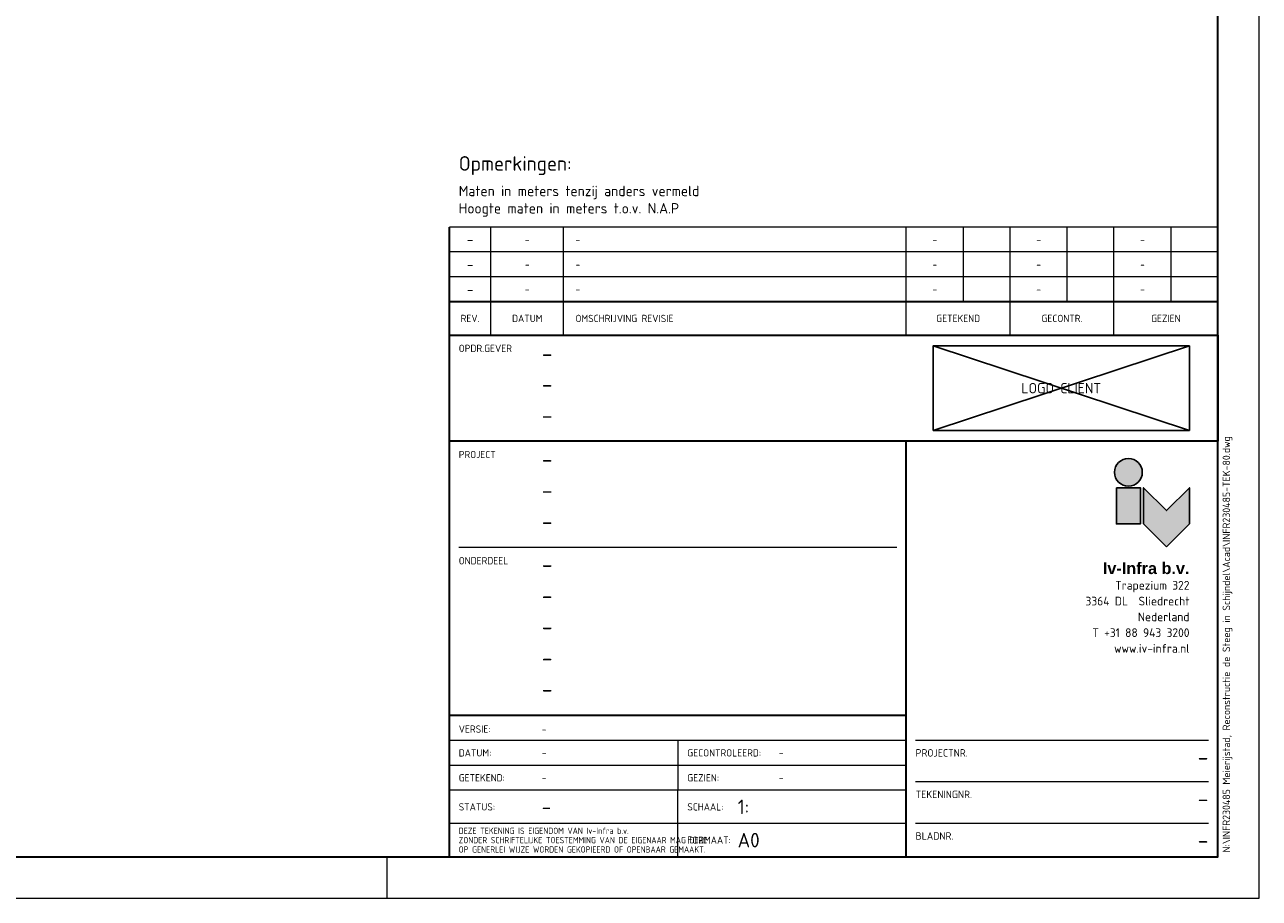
# Paper-space layout 'A0' of a CAD drawing. Header units: metres. Extents: x 0 to 1189, y 0 to 841.
# Tile 2 of 3: x 892 to 1189, y 0 to 210. Entities that reach past the tile are written whole.
import ezdxf
from ezdxf.enums import TextEntityAlignment as Align

# ---------------------------------------------------------------- set-up
doc = ezdxf.new("R2010")
doc.units = ezdxf.units.M
doc.layers.get('0').update_dxf_attribs({"color": 151})
doc.layers.get('Defpoints').update_dxf_attribs({"color": 171})
for name, color, linetype, lineweight in [('X-XX-AL-T25', 7, 'Continuous', 25), ('X-XX-AL-T35', 7, 'Continuous', 35), ('X-XX-AL-TEKENBLAD_KADER-G', 7, 'Continuous', 25), ('X-XX-AL-TEKENBLAD_TITELBLOK-S-1', 7, 'Continuous', 25), ('X-XX-AL-TEKENBLAD_WIJZIGINGSBLOK-S-1', 7, 'Continuous', 25)]:
    doc.layers.add(name, color=color, linetype=linetype, lineweight=lineweight)
doc.layers.add('X-XX-AL-TEKENBLAD_TITELBLOK_BEDRIJFSLOGO-S-1', color=7, linetype='Continuous')
doc.styles.add('Iv-Tekeninghoofd-2', font='arialbd.ttf', dxfattribs={"height": 2.8})
doc.styles.add('NLCS-ISO', font='NLCS-ISO.TTF')

# ---------------------------------------------------------------- blocks, each defined once
blk = doc.blocks.new('Iv-Revisieblok_voettekst_V2.8')
at = {"linetype": 'Continuous', "lineweight": 35}
for p in [(185, 8), (0, 0)]:
    blk.add_line(p, (0, 8), dxfattribs=at)
at = {"linetype": 'Continuous', "lineweight": 18}
for p, q in [((10, 0), (10, 8)), ((27.5, 0), (27.5, 8)), ((110, 0), (110, 8)), ((135, 0), (135, 8)), ((160, 0), (160, 8))]:
    blk.add_line(p, q, dxfattribs=at)
at = {"linetype": 'Continuous', "lineweight": 35}
blk.add_lwpolyline([(0, 0), (185, 0)], dxfattribs=at)
at = {"linetype": 'Continuous', "lineweight": 25, "style": 'NLCS-ISO'}
for s, p in [('REV.', (5, 4)), ('DATUM', (18.75, 4))]:
    blk.add_text(s, height=1.75, dxfattribs=at).set_placement(p, align=Align.MIDDLE)
blk.add_text('OMSCHRIJVING REVISIE', height=1.75, dxfattribs=at).set_placement((30.36, 4), align=Align.MIDDLE_LEFT)
for s, p in [('GETEKEND', (122.5, 4)), ('GECONTR.', (147.5, 4)), ('GEZIEN', (172.5, 4))]:
    blk.add_text(s, height=1.75, dxfattribs=at).set_placement(p, align=Align.MIDDLE_CENTER)
blk = doc.blocks.new('Iv-Revisieblok_attributes_V2.8')
at = {"linetype": 'Continuous', "lineweight": 18}
for p, q in [((185, 6), (0, 6)), ((10, 0), (10, 6)), ((27.5, 0), (27.5, 6)), ((110, 0), (110, 6)), ((123.75, 0), (123.75, 6)), ((135, 0), (135, 6)), ((148.75, 0), (148.75, 6)), ((160, 0), (160, 6)), ((173.75, 0), (173.75, 6)), ((185, 0), (0, 0))]:
    blk.add_line(p, q, dxfattribs=at)
at = {"linetype": 'Continuous', "lineweight": 35}
blk.add_line((0, 0), (0, 6), dxfattribs=at)
at = {"linetype": 'Continuous', "lineweight": 25, "style": 'NLCS-ISO', "flags": 8}
blk.add_attdef('REV_NO', text='', height=2.5, dxfattribs=at).set_placement((5, 3), align=Align.MIDDLE_CENTER)
at = {"linetype": 'Continuous', "lineweight": 18, "style": 'NLCS-ISO', "flags": 8}
for tag, p in [('REV_DATE', (18.75, 3)), ('REV_DRAW', (116.875, 3)), ('REV_CHECKED', (141.875, 3)), ('REV_APPROVED', (166.875, 3))]:
    blk.add_attdef(tag, text='', height=1.8, dxfattribs=at).set_placement(p, align=Align.MIDDLE_CENTER)
blk.add_attdef('REV_DESCRIPTION', text='', height=1.8, dxfattribs=at).set_placement((30.364, 3), align=Align.MIDDLE_LEFT)
blk = doc.blocks.new('Iv-Border_A0')
at = {"lineweight": 18}
blk.add_line((-210, 0), (-210, 10), dxfattribs=at)
blk.add_lwpolyline([(-1189, 0), (0, 0), (0, 841), (-1189, 841)], close=True, dxfattribs=at)
at = {"lineweight": 35}
blk.add_lwpolyline([(-1179, 10), (-10, 10), (-10, 831), (-1179, 831)], close=True, dxfattribs=at)
blk = doc.blocks.new('*U49')
blk.add_blockref('Iv-Border_A0', (0, 0))
blk = doc.blocks.new('Iv-Logo-IV')
at = {"layer": 'X-XX-AL-TEKENBLAD_TITELBLOK_BEDRIJFSLOGO-S-1', "lineweight": 25, "true_color": 0x146852}
h = blk.add_hatch(color=126, dxfattribs=at)
edge = h.paths.add_edge_path()
edge.add_arc((-14.7, 12.4), 3.34, 0, 360)
for points in [[(-17.6, 8.7), (-17.6, 0), (-11.8, 0), (-11.8, 8.7)], [(-5.525, -5.525), (-11.05, 0), (-11.05, 8.7), (-5.525, 3.175), (0, 8.7), (0, 0)]]:
    blk.add_hatch(color=126, dxfattribs=at).paths.add_polyline_path(points)
at = {"layer": 'X-XX-AL-TEKENBLAD_TITELBLOK_BEDRIJFSLOGO-S-1', "color": 126, "lineweight": 25, "true_color": 0x146852}
for points in [[(-17.6, 8.7), (-17.6, 0), (-11.8, 0), (-11.8, 8.7)], [(-5.525, -5.525), (-11.05, 0), (-11.05, 8.7), (-5.525, 3.175), (0, 8.7), (0, 0)]]:
    blk.add_lwpolyline(points, close=True, dxfattribs=at)
blk.add_circle((-14.7, 12.4), 3.34, dxfattribs=at)
blk = doc.blocks.new('Addressblock_Iv-Infra SLI_V2.8')
at = {"linetype": 'Continuous', "lineweight": 25, "style": 'Iv-Tekeninghoofd-2'}
blk.add_text('Iv-Infra b.v.', height=2.8, dxfattribs=at).set_placement((0, 0), align=Align.RIGHT)
at = {"linetype": 'Continuous', "lineweight": 18, "style": 'NLCS-ISO'}
for s, p in [('Trapezium 322', (0, -3.75)), ('3364 DL  Sliedrecht', (0, -7.55)), ('Nederland', (0, -11.35)), ('T +31 88 943 3200', (0, -15.15)), ('www.iv-infra.nl', (0, -18.95))]:
    blk.add_text(s, height=2.1, dxfattribs=at).set_placement(p, align=Align.RIGHT)
blk = doc.blocks.new('Logoblok Iv-Infra SLI_A0_V2.8')
for name, p in [('Iv-Logo-IV', (-6.81, -19.88)), ('Addressblock_Iv-Infra SLI_V2.8', (-6.81, -31.97))]:
    blk.add_blockref(name, p)
blk = doc.blocks.new('*U55')
at = {"lineweight": 35}
for p, q in [((0, 100), (-185, 100)), ((-185, 0), (-185, 100)), ((-75, 0), (-75, 100)), ((-75, 34), (-185, 34))]:
    blk.add_line(p, q, dxfattribs=at)
at = {"lineweight": 18}
for p, q in [((-77.25, 74.44), (-182.75, 74.44)), ((-75, 28), (-185, 28)), ((-129.97, 28), (-129.97, 16)), ((-2.25, 28), (-72.75, 28)), ((-75, 22), (-185, 22)), ((-2.25, 18), (-72.75, 18)), ((-2.25, 18), (-72.75, 18)), ((-75, 16), (-185, 16)), ((-129.97, 0), (-129.97, 16)), ((-75, 8), (-185, 8)), ((-2.25, 8), (-72.75, 8))]:
    blk.add_line(p, q, dxfattribs=at)
blk.add_blockref('Logoblok Iv-Infra SLI_A0_V2.8', (0, 100))
at = {"lineweight": 18, "style": 'NLCS-ISO'}
for s, p in [('PROJECT', (-182.75, 95.93)), ('ONDERDEEL', (-182.75, 70.37))]:
    blk.add_text(s, height=1.75, dxfattribs=at).set_placement(p)
for s, height, p in [('VERSIE:', 1.75, (-182.75, 30.73)), ('DATUM:', 1.75, (-182.75, 25)), ('GECONTROLEERD:', 1.75, (-127.72, 25)), ('PROJECTNR.', 1.8, (-72.75, 25)), ('GETEKEND:', 1.75, (-182.75, 19)), ('GEZIEN:', 1.75, (-127.72, 19)), ('TEKENINGNR.', 1.8, (-72.75, 15)), ('STATUS:', 1.75, (-182.75, 12)), ('SCHAAL:', 1.75, (-127.72, 12)), ('FORMAAT:', 1.75, (-127.72, 4)), ('BLADNR.', 1.8, (-72.75, 5))]:
    blk.add_text(s, height=height, dxfattribs=at).set_placement(p, align=Align.MIDDLE_LEFT)
at = {"linetype": 'Continuous', "lineweight": 18, "style": 'NLCS-ISO', "width": 0.8}
blk.add_text('DEZE TEKENING IS EIGENDOM VAN Iv-Infra b.v.', height=1.5, dxfattribs=at).set_placement((-182.75, 5.5))
at = {"lineweight": 18, "style": 'NLCS-ISO', "width": 0.8}
for s, p in [('ZONDER SCHRIFTELIJKE TOESTEMMING VAN DE EIGENAAR MAG DEZE', (-182.75, 3.25)), ('OP GENERLEI WIJZE WORDEN GEKOPIEERD OF OPENBAAR GEMAAKT.', (-182.75, 1))]:
    blk.add_text(s, height=1.5, dxfattribs=at).set_placement(p)
at = {"lineweight": 18, "insert": (1.17, 1), "char_height": 1.8, "attachment_point": 1, "rotation": 90, "style": 'NLCS-ISO'}
blk.add_mtext_dynamic_manual_height_columns('N:\\\\INFR230485 Meierijstad, Reconstructie de Steeg in Schijndel\\\\Acad\\\\INFR230485-TEK-80.dwg', width=196.9063, gutter_width=9, heights=[0], dxfattribs=at)
at = {"lineweight": 50, "style": 'NLCS-ISO'}
for tag, p in [('PROJECT_1', (-162.77, 93.69)), ('PROJECT_2', (-162.77, 86.19)), ('PROJECT_3', (-162.77, 78.69)), ('SUBJECT_1', (-162.77, 68.37)), ('SUBJECT_2', (-162.77, 60.87)), ('SUBJECT_3', (-162.77, 53.37)), ('SUBJECT_4', (-162.77, 45.87)), ('SUBJECT_5', (-162.77, 38.37))]:
    blk.add_attdef(tag, p, '', height=4, dxfattribs=at)
at = {"lineweight": 18, "style": 'NLCS-ISO'}
for tag, p in [('DESCRIPTION_REV0', (-162.77, 30.66)), ('DRAWN_DATE', (-162.77, 25)), ('CHECKED_NAME', (-105.69, 25)), ('DRAWN_NAME', (-162.77, 19)), ('APPROVED_NAME', (-105.69, 19))]:
    blk.add_attdef(tag, text='', height=1.75, dxfattribs=at).set_placement(p, align=Align.MIDDLE_LEFT)
at = {"lineweight": 50, "style": 'NLCS-ISO'}
for tag, p in [('PROJECTNO_IV', (-2.25, 26)), ('DRAWING_NO', (-2.25, 16)), ('SHEET_NO', (-2.25, 6))]:
    blk.add_attdef(tag, text='', height=4, dxfattribs=at).set_placement(p, align=Align.TOP_RIGHT)
for tag, p in [('STATUS', (-162.77, 12)), ('SCALE', (-115.59, 12)), ('FORMAT', (-115.59, 4))]:
    blk.add_attdef(tag, text='', height=3.5, dxfattribs=at).set_placement(p, align=Align.MIDDLE_LEFT)
blk = doc.blocks.new('Opmerkingen')
at = {"layer": 'X-XX-AL-T25', "style": 'NLCS-ISO'}
for s, p in [('Maten in meters tenzij anders vermeld', (2.25, 6.67)), ('Hoogte maten in meters t.o.v. N.A.P', (2.25, 2.5))]:
    blk.add_text(s, height=2.5, dxfattribs=at).set_placement(p, align=Align.BOTTOM_LEFT)
at = {"layer": 'X-XX-AL-T35', "style": 'NLCS-ISO'}
blk.add_text('Opmerkingen:', height=3.5, dxfattribs=at).set_placement((2.25, 12.5), align=Align.BOTTOM_LEFT)
blk = doc.blocks.new('Iv-Logoblok-Opdrachtgever_V2.8')
at = {"lineweight": 35}
blk.add_lwpolyline([(185, 0), (0, 0), (0, 25.56), (185, 25.56)], close=True, dxfattribs=at)
at = {"layer": 'Defpoints'}
blk.add_lwpolyline([(116.45, 2.61), (178.19, 2.61), (178.19, 22.95), (116.45, 22.95)], close=True, dxfattribs=at)
for points in [[(116.45, 2.61), (178.19, 22.95)], [(178.19, 2.61), (116.45, 22.95)]]:
    blk.add_lwpolyline(points, dxfattribs=at)
at = {"lineweight": 18, "style": 'NLCS-ISO'}
blk.add_text('OPDR.GEVER', height=1.75, dxfattribs=at).set_placement((2.25, 21.48))
at = {"lineweight": 50, "style": 'NLCS-ISO'}
for tag, p in [('CLIENT_1', (22.23, 19.13)), ('CLIENT_2', (22.23, 11.74)), ('CLIENT_3', (22.23, 4.24))]:
    blk.add_attdef(tag, p, '', height=2.8, dxfattribs=at)
at = {"layer": 'Defpoints', "style": 'NLCS-ISO'}
blk.add_text('LOGO CLIENT', height=2.5, dxfattribs=at).set_placement((147.32, 12.78), align=Align.MIDDLE_CENTER)

psp = doc.layouts.new('A0')

# ---------------------------------------------------------------- block references
psp.add_blockref('Opmerkingen', (994, 161.56))
at = {"layer": 'X-XX-AL-TEKENBLAD_KADER-G'}
psp.add_blockref('*U49', (1189, 0), dxfattribs=at)
at = {"layer": 'X-XX-AL-TEKENBLAD_TITELBLOK-S-1'}
ref = psp.add_blockref('Iv-Logoblok-Opdrachtgever_V2.8', (994, 110), dxfattribs=at)
ref.add_attrib('CLIENT_1', '-', (1016.23, 129.13), dxfattribs={"color": 7, "linetype": 'Continuous', "lineweight": 50, "height": 4, "style": 'NLCS-ISO'})
ref.add_attrib('CLIENT_2', '-', (1016.23, 121.74), dxfattribs={"color": 7, "linetype": 'Continuous', "lineweight": 50, "height": 4, "style": 'NLCS-ISO'})
ref.add_attrib('CLIENT_3', '-', (1016.23, 114.24), dxfattribs={"color": 7, "linetype": 'Continuous', "lineweight": 50, "height": 4, "style": 'NLCS-ISO'})
ref = psp.add_blockref('*U55', (1179, 10), dxfattribs=at)
ref.add_attrib('PROJECT_1', '-', (1016.23, 103.69), dxfattribs={"color": 7, "linetype": 'Continuous', "lineweight": 50, "height": 4, "style": 'NLCS-ISO'})
ref.add_attrib('PROJECT_2', '-', (1016.23, 96.19), dxfattribs={"color": 7, "linetype": 'Continuous', "lineweight": 50, "height": 4, "style": 'NLCS-ISO'})
ref.add_attrib('PROJECT_3', '-', (1016.23, 88.69), dxfattribs={"color": 7, "linetype": 'Continuous', "lineweight": 50, "height": 4, "style": 'NLCS-ISO'})
ref.add_attrib('SUBJECT_1', '-', (1016.23, 78.37), dxfattribs={"color": 7, "linetype": 'Continuous', "lineweight": 50, "height": 4, "style": 'NLCS-ISO'})
ref.add_attrib('SUBJECT_2', '-', (1016.23, 70.87), dxfattribs={"color": 7, "linetype": 'Continuous', "lineweight": 50, "height": 4, "style": 'NLCS-ISO'})
ref.add_attrib('SUBJECT_3', '-', (1016.23, 63.37), dxfattribs={"color": 7, "linetype": 'Continuous', "lineweight": 50, "height": 4, "style": 'NLCS-ISO'})
ref.add_attrib('SUBJECT_4', '-', (1016.23, 55.87), dxfattribs={"color": 7, "linetype": 'Continuous', "lineweight": 50, "height": 4, "style": 'NLCS-ISO'})
ref.add_attrib('SUBJECT_5', '-', (1016.23, 48.37), dxfattribs={"color": 7, "linetype": 'Continuous', "lineweight": 50, "height": 4, "style": 'NLCS-ISO'})
ref.add_attrib('PROJECTNO_IV', '-', dxfattribs={"color": 7, "linetype": 'Continuous', "lineweight": 50, "height": 4, "style": 'NLCS-ISO'}).set_placement((1176.75, 36), align=Align.TOP_RIGHT)
ref.add_attrib('DRAWING_NO', '-', dxfattribs={"color": 7, "linetype": 'Continuous', "lineweight": 50, "height": 4, "style": 'NLCS-ISO'}).set_placement((1176.75, 26), align=Align.TOP_RIGHT)
ref.add_attrib('SHEET_NO', '-', dxfattribs={"color": 7, "linetype": 'Continuous', "lineweight": 50, "height": 4, "style": 'NLCS-ISO'}).set_placement((1176.75, 16), align=Align.TOP_RIGHT)
ref.add_attrib('DESCRIPTION_REV0', '-', dxfattribs={"color": 7, "linetype": 'Continuous', "lineweight": 18, "height": 1.75, "style": 'NLCS-ISO'}).set_placement((1016.23, 40.66), align=Align.MIDDLE_LEFT)
ref.add_attrib('DRAWN_DATE', '-', dxfattribs={"color": 7, "linetype": 'Continuous', "lineweight": 18, "height": 1.75, "style": 'NLCS-ISO'}).set_placement((1016.23, 35), align=Align.MIDDLE_LEFT)
ref.add_attrib('DRAWN_NAME', '-', dxfattribs={"color": 7, "linetype": 'Continuous', "lineweight": 18, "height": 1.75, "style": 'NLCS-ISO'}).set_placement((1016.23, 29), align=Align.MIDDLE_LEFT)
ref.add_attrib('CHECKED_NAME', '-', dxfattribs={"color": 7, "linetype": 'Continuous', "lineweight": 18, "height": 1.75, "style": 'NLCS-ISO'}).set_placement((1073.31, 35), align=Align.MIDDLE_LEFT)
ref.add_attrib('APPROVED_NAME', '-', dxfattribs={"color": 7, "linetype": 'Continuous', "lineweight": 18, "height": 1.75, "style": 'NLCS-ISO'}).set_placement((1073.31, 29), align=Align.MIDDLE_LEFT)
ref.add_attrib('STATUS', '-', dxfattribs={"color": 7, "linetype": 'Continuous', "lineweight": 50, "height": 3.5, "style": 'NLCS-ISO'}).set_placement((1016.23, 22), align=Align.MIDDLE_LEFT)
ref.add_attrib('SCALE', '1:', dxfattribs={"color": 7, "linetype": 'Continuous', "lineweight": 50, "height": 3.5, "style": 'NLCS-ISO'}).set_placement((1063.41, 22), align=Align.MIDDLE_LEFT)
ref.add_attrib('FORMAT', 'A0', dxfattribs={"color": 7, "linetype": 'Continuous', "lineweight": 50, "height": 3.5, "style": 'NLCS-ISO'}).set_placement((1063.41, 14), align=Align.MIDDLE_LEFT)
at = {"layer": 'X-XX-AL-TEKENBLAD_WIJZIGINGSBLOK-S-1'}
ref = psp.add_blockref('Iv-Revisieblok_attributes_V2.8', (994, 155.56), dxfattribs=at)
ref.add_attrib('REV_NO', '-', dxfattribs={"color": 7, "linetype": 'Continuous', "lineweight": 25, "height": 2.5, "style": 'NLCS-ISO'}).set_placement((999, 158.56), align=Align.MIDDLE_CENTER)
ref.add_attrib('REV_DATE', '-', dxfattribs={"color": 7, "linetype": 'Continuous', "lineweight": 18, "height": 1.8, "style": 'NLCS-ISO'}).set_placement((1012.75, 158.56), align=Align.MIDDLE_CENTER)
ref.add_attrib('REV_DESCRIPTION', '-', dxfattribs={"color": 7, "linetype": 'Continuous', "lineweight": 18, "height": 1.8, "style": 'NLCS-ISO'}).set_placement((1024.36, 158.56), align=Align.MIDDLE_LEFT)
ref.add_attrib('REV_DRAW', '-', dxfattribs={"color": 7, "linetype": 'Continuous', "lineweight": 18, "height": 1.8, "style": 'NLCS-ISO'}).set_placement((1110.88, 158.56), align=Align.MIDDLE_CENTER)
ref.add_attrib('REV_CHECKED', '-', dxfattribs={"color": 7, "linetype": 'Continuous', "lineweight": 18, "height": 1.8, "style": 'NLCS-ISO'}).set_placement((1135.88, 158.56), align=Align.MIDDLE_CENTER)
ref.add_attrib('REV_APPROVED', '-', dxfattribs={"color": 7, "linetype": 'Continuous', "lineweight": 18, "height": 1.8, "style": 'NLCS-ISO'}).set_placement((1160.88, 158.56), align=Align.MIDDLE_CENTER)
ref = psp.add_blockref('Iv-Revisieblok_attributes_V2.8', (994, 149.56), dxfattribs=at)
ref.add_attrib('REV_NO', '-', dxfattribs={"color": 7, "linetype": 'Continuous', "lineweight": 25, "height": 2.5, "style": 'NLCS-ISO'}).set_placement((999, 152.56), align=Align.MIDDLE_CENTER)
ref.add_attrib('REV_DATE', '-', dxfattribs={"color": 7, "linetype": 'Continuous', "lineweight": 18, "height": 1.8, "style": 'NLCS-ISO'}).set_placement((1012.75, 152.56), align=Align.MIDDLE_CENTER)
ref.add_attrib('REV_DESCRIPTION', '-', dxfattribs={"color": 7, "linetype": 'Continuous', "lineweight": 18, "height": 1.8, "style": 'NLCS-ISO'}).set_placement((1024.36, 152.56), align=Align.MIDDLE_LEFT)
ref.add_attrib('REV_DRAW', '-', dxfattribs={"color": 7, "linetype": 'Continuous', "lineweight": 18, "height": 1.8, "style": 'NLCS-ISO'}).set_placement((1110.88, 152.56), align=Align.MIDDLE_CENTER)
ref.add_attrib('REV_CHECKED', '-', dxfattribs={"color": 7, "linetype": 'Continuous', "lineweight": 18, "height": 1.8, "style": 'NLCS-ISO'}).set_placement((1135.88, 152.56), align=Align.MIDDLE_CENTER)
ref.add_attrib('REV_APPROVED', '-', dxfattribs={"color": 7, "linetype": 'Continuous', "lineweight": 18, "height": 1.8, "style": 'NLCS-ISO'}).set_placement((1160.88, 152.56), align=Align.MIDDLE_CENTER)
ref = psp.add_blockref('Iv-Revisieblok_attributes_V2.8', (994, 143.56), dxfattribs=at)
ref.add_attrib('REV_NO', '-', dxfattribs={"color": 7, "linetype": 'Continuous', "lineweight": 25, "height": 2.5, "style": 'NLCS-ISO'}).set_placement((999, 146.56), align=Align.MIDDLE_CENTER)
ref.add_attrib('REV_DATE', '-', dxfattribs={"color": 7, "linetype": 'Continuous', "lineweight": 18, "height": 1.8, "style": 'NLCS-ISO'}).set_placement((1012.75, 146.56), align=Align.MIDDLE_CENTER)
ref.add_attrib('REV_DESCRIPTION', '-', dxfattribs={"color": 7, "linetype": 'Continuous', "lineweight": 18, "height": 1.8, "style": 'NLCS-ISO'}).set_placement((1024.36, 146.56), align=Align.MIDDLE_LEFT)
ref.add_attrib('REV_DRAW', '-', dxfattribs={"color": 7, "linetype": 'Continuous', "lineweight": 18, "height": 1.8, "style": 'NLCS-ISO'}).set_placement((1110.88, 146.56), align=Align.MIDDLE_CENTER)
ref.add_attrib('REV_CHECKED', '-', dxfattribs={"color": 7, "linetype": 'Continuous', "lineweight": 18, "height": 1.8, "style": 'NLCS-ISO'}).set_placement((1135.88, 146.56), align=Align.MIDDLE_CENTER)
ref.add_attrib('REV_APPROVED', '-', dxfattribs={"color": 7, "linetype": 'Continuous', "lineweight": 18, "height": 1.8, "style": 'NLCS-ISO'}).set_placement((1160.88, 146.56), align=Align.MIDDLE_CENTER)
psp.add_blockref('Iv-Revisieblok_voettekst_V2.8', (994, 135.56), dxfattribs=at)

doc.saveas('drawing.dxf')
